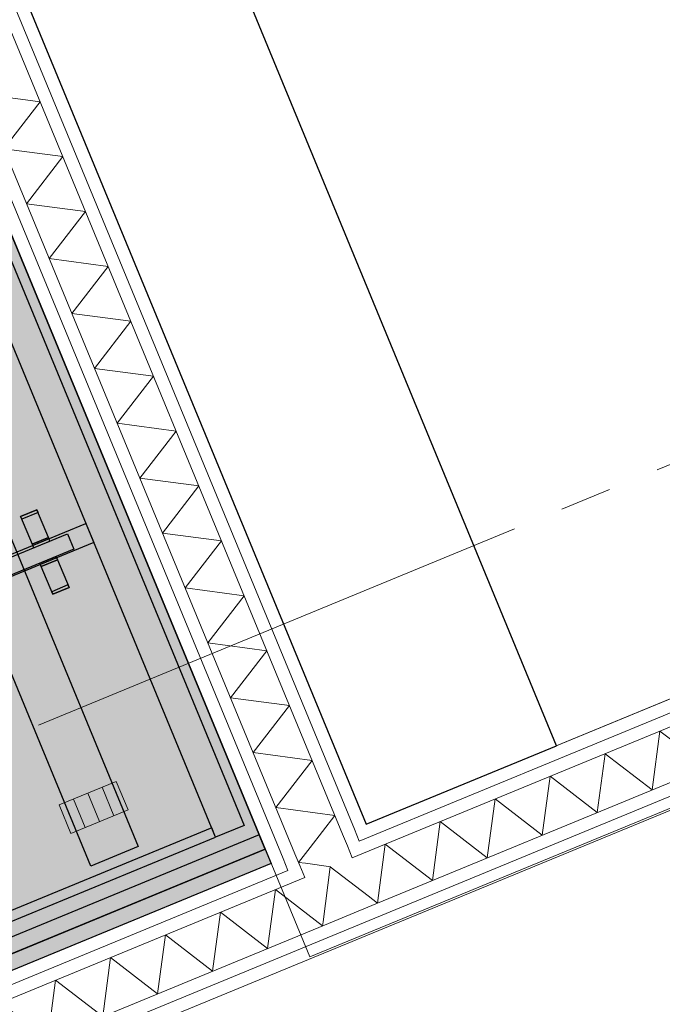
# Model space of a CAD drawing. Header units: millimetres. Extents: x -76965 to -69, y -21129 to 30747.
# Tile 27 of 65: x -25033 to -24409, y 11441 to 12399. Entities that reach past the tile are written whole.
import ezdxf
from ezdxf.enums import TextEntityAlignment as Align

# ---------------------------------------------------------------- set-up
doc = ezdxf.new("R2010")
doc.units = ezdxf.units.MM
doc.header["$MEASUREMENT"] = 0
doc.linetypes.add('B0204', pattern=[650, 500, -50, 50, -50])
doc.linetypes.add('B0702', pattern=[58.685, 39.06, -19.625001])
for name, color, linetype in [('007 Stramien', 7, 'Continuous'), ('022 Binnenwanden', 7, 'Continuous'), ('022 Binnenwanden Doorsnede-arcering', 7, 'Continuous'), ('022 Binnenwanden Laagscheidingslijnen', 7, 'Continuous'), ('079 Vaste inrichting', 7, 'Continuous'), ('079 Vaste inrichting 2D arcering', 7, 'Continuous'), ('079 Vaste inrichting Afdek-arcering', 7, 'Continuous'), ('102 Teksten ruimten _ Zones', 7, 'Continuous'), ('102 Teksten ruimten _ Zones Zone omranding', 7, 'Continuous'), ('102 Teksten ruimten _ Zones Zone tekst', 7, 'Continuous')]:
    doc.layers.add(name, color=color, linetype=linetype)
doc.styles.add('GENERATED_STYLE_1', font='txt')

# ---------------------------------------------------------------- blocks, each defined once
blk = doc.blocks.new('miva_1.7_11_1', base_point=(-23722.31, 12827.05))
at = {"layer": '102 Teksten ruimten _ Zones Zone omranding', "color": 2, "linetype": 'Continuous', "lineweight": 0}
for p, q in [((-25192.47, 12817.61), (-24696.73, 11616.28)), ((-24696.73, 11616.28), (-22478.2, 12531.78))]:
    blk.add_line(p, q, dxfattribs=at)
at = {"layer": '102 Teksten ruimten _ Zones Zone tekst', "color": 2, "lineweight": 0, "style": 'GENERATED_STYLE_1'}
for tag, height, p in [('ROOM_LSIZE', 150, (-23493.38, 13184.73)), ('ROOM_NAME', 250, (-23343.52, 12798.72)), ('ROOM_NUMBER', 150, (-23253.61, 12603.68))]:
    blk.add_attdef(tag, text='', height=height, rotation=202.42397, dxfattribs=at).set_placement(p, align=Align.TOP_LEFT)
blk = doc.blocks.new('*X75')
at = {"layer": '022 Binnenwanden Doorsnede-arcering', "color": 250, "linetype": 'Continuous', "lineweight": 0, "true_color": 0x3f3f3f}
for p, q in [((-25070.9, 12326.38), (-25013.67, 12318.77)), ((-25048.87, 12273.01), (-25013.67, 12318.77)), ((-25048.87, 12273.01), (-24991.64, 12265.4)), ((-25026.85, 12219.64), (-24991.64, 12265.4)), ((-25026.85, 12219.64), (-24969.62, 12212.03)), ((-25004.83, 12166.27), (-24969.62, 12212.03)), ((-25004.83, 12166.27), (-24947.59, 12158.66)), ((-24982.8, 12112.9), (-24947.59, 12158.66)), ((-24982.8, 12112.9), (-24925.57, 12105.29)), ((-24960.78, 12059.53), (-24925.57, 12105.29)), ((-24960.78, 12059.53), (-24903.55, 12051.92)), ((-24938.76, 12006.16), (-24903.55, 12051.92)), ((-24938.76, 12006.16), (-24881.52, 11998.55)), ((-24916.73, 11952.8), (-24881.52, 11998.55)), ((-24916.73, 11952.8), (-24859.5, 11945.18)), ((-24894.71, 11899.43), (-24859.5, 11945.18)), ((-24894.71, 11899.43), (-24837.48, 11891.81)), ((-24872.69, 11846.06), (-24837.48, 11891.81)), ((-24872.69, 11846.06), (-24815.45, 11838.44)), ((-24850.66, 11792.69), (-24815.45, 11838.44)), ((-24850.66, 11792.69), (-24793.43, 11785.07)), ((-24828.64, 11739.32), (-24793.43, 11785.07)), ((-24828.64, 11739.32), (-24771.41, 11731.71)), ((-24806.61, 11685.95), (-24771.41, 11731.71)), ((-24806.61, 11685.95), (-24749.38, 11678.34)), ((-24784.59, 11632.58), (-24749.38, 11678.34)), ((-24784.59, 11632.58), (-24727.36, 11624.97)), ((-24751.4, 11593.72), (-24727.36, 11624.97))]:
    blk.add_line(p, q, dxfattribs=at)
blk = doc.blocks.new('Wall_17_1', base_point=(-25509.38, 13585.57))
at = {"layer": '022 Binnenwanden', "color": 1, "linetype": 'Continuous', "lineweight": 0, "flags": 128}
for points in [[(-24696.73, 11616.28), (-25509.38, 13585.57)], [(-25601.82, 13547.43), (-24789.17, 11578.14)]]:
    blk.add_lwpolyline(points, dxfattribs=at)
at = {"layer": '022 Binnenwanden Laagscheidingslijnen', "color": 9, "linetype": 'Continuous', "lineweight": 0}
for p, q in [((-24719.84, 11606.75), (-25532.49, 13576.04)), ((-24708.29, 11611.52), (-25520.93, 13580.8)), ((-25578.71, 13556.96), (-24766.06, 11587.67)), ((-25590.26, 13552.19), (-24777.62, 11582.91))]:
    blk.add_line(p, q, dxfattribs=at)
at = {"layer": '022 Binnenwanden', "color": 1, "lineweight": 0}
blk.add_blockref('*X75', (0, 0), dxfattribs=at)
blk = doc.blocks.new('*X94')
at = {"layer": '022 Binnenwanden Doorsnede-arcering', "color": 250, "linetype": 'Continuous', "lineweight": 0, "true_color": 0x3f3f3f}
for q in [(-24751.4, 11593.72), (-24755.94, 11578.33)]:
    blk.add_line((-24762.57, 11579.21), q, dxfattribs=at)
blk = doc.blocks.new('*X95')
at = {"layer": '022 Binnenwanden Doorsnede-arcering', "color": 250, "linetype": 'Continuous', "lineweight": 0, "true_color": 0x3f3f3f}
blk.add_line((-24755.94, 11578.33), (-24731.16, 11575.03), dxfattribs=at)
blk = doc.blocks.new('*X96')
at = {"layer": '022 Binnenwanden Doorsnede-arcering', "color": 250, "linetype": 'Continuous', "lineweight": 0, "true_color": 0x3f3f3f}
for p, q in [((-24792.67, 11495.56), (-24785.06, 11552.79)), ((-24739.3, 11517.58), (-24785.06, 11552.79)), ((-24846.04, 11473.54), (-24838.43, 11530.77)), ((-24792.67, 11495.56), (-24838.43, 11530.77)), ((-24739.3, 11517.58), (-24738.77, 11521.54)), ((-24899.41, 11451.51), (-24891.8, 11508.74)), ((-24846.04, 11473.54), (-24891.8, 11508.74)), ((-24952.78, 11429.49), (-24945.16, 11486.72)), ((-24899.41, 11451.51), (-24945.16, 11486.72)), ((-25006.15, 11407.47), (-24998.53, 11464.7)), ((-24952.78, 11429.49), (-24998.53, 11464.7)), ((-25059.52, 11385.44), (-25051.9, 11442.67)), ((-25006.15, 11407.47), (-25051.9, 11442.67)), ((-25112.88, 11363.42), (-25105.27, 11420.65)), ((-25059.52, 11385.44), (-25105.27, 11420.65)), ((-25166.25, 11341.4), (-25158.64, 11398.63)), ((-25112.88, 11363.42), (-25158.64, 11398.63)), ((-25219.62, 11319.37), (-25212.01, 11376.6)), ((-25166.25, 11341.4), (-25212.01, 11376.6)), ((-25272.99, 11297.35), (-25265.38, 11354.58)), ((-25219.62, 11319.37), (-25265.38, 11354.58)), ((-25326.36, 11275.33), (-25318.75, 11332.56)), ((-25272.99, 11297.35), (-25318.75, 11332.56)), ((-25379.73, 11253.3), (-25372.12, 11310.53)), ((-25326.36, 11275.33), (-25372.12, 11310.53)), ((-25433.1, 11231.28), (-25425.49, 11288.51)), ((-25379.73, 11253.3), (-25425.49, 11288.51)), ((-25486.47, 11209.25), (-25478.86, 11266.49)), ((-25433.1, 11231.28), (-25478.86, 11266.49)), ((-25539.84, 11187.23), (-25532.23, 11244.46)), ((-25486.47, 11209.25), (-25532.23, 11244.46)), ((-25593.21, 11165.21), (-25585.6, 11222.44)), ((-25539.84, 11187.23), (-25585.6, 11222.44)), ((-25646.58, 11143.18), (-25638.97, 11200.42)), ((-25593.21, 11165.21), (-25638.97, 11200.42)), ((-25699.95, 11121.16), (-25692.34, 11178.39)), ((-25646.58, 11143.18), (-25692.34, 11178.39)), ((-25753.32, 11099.14), (-25745.71, 11156.37)), ((-25699.95, 11121.16), (-25745.71, 11156.37)), ((-25801.68, 11114.8), (-25799.08, 11134.35)), ((-25753.32, 11099.14), (-25799.08, 11134.35))]:
    blk.add_line(p, q, dxfattribs=at)
blk = doc.blocks.new('*X97')
at = {"layer": '022 Binnenwanden Doorsnede-arcering', "color": 250, "linetype": 'Continuous', "lineweight": 0, "true_color": 0x3f3f3f}
for p in [(-24738.77, 11521.54), (-24695.02, 11546.6)]:
    blk.add_line(p, (-24731.69, 11574.81), dxfattribs=at)
blk = doc.blocks.new('*X98')
at = {"layer": '022 Binnenwanden Doorsnede-arcering', "color": 250, "linetype": 'Continuous', "lineweight": 0, "true_color": 0x3f3f3f}
for p, q in [((-24098.86, 11781.86), (-24091.25, 11839.1)), ((-24045.5, 11803.89), (-24091.25, 11839.1)), ((-24045.5, 11803.89), (-24043.01, 11822.61)), ((-24152.23, 11759.84), (-24144.62, 11817.07)), ((-24098.86, 11781.86), (-24144.62, 11817.07)), ((-24205.6, 11737.82), (-24197.99, 11795.05)), ((-24152.23, 11759.84), (-24197.99, 11795.05)), ((-24258.97, 11715.79), (-24251.36, 11773.03)), ((-24205.6, 11737.82), (-24251.36, 11773.03)), ((-24312.34, 11693.77), (-24304.73, 11751)), ((-24258.97, 11715.79), (-24304.73, 11751)), ((-24365.71, 11671.75), (-24358.1, 11728.98)), ((-24312.34, 11693.77), (-24358.1, 11728.98)), ((-24419.08, 11649.72), (-24411.47, 11706.95)), ((-24365.71, 11671.75), (-24411.47, 11706.95)), ((-24472.45, 11627.7), (-24464.84, 11684.93)), ((-24419.08, 11649.72), (-24464.84, 11684.93)), ((-24525.82, 11605.68), (-24518.21, 11662.91)), ((-24472.45, 11627.7), (-24518.21, 11662.91)), ((-24579.19, 11583.65), (-24571.58, 11640.88)), ((-24525.82, 11605.68), (-24571.58, 11640.88)), ((-24632.56, 11561.63), (-24624.95, 11618.86)), ((-24579.19, 11583.65), (-24624.95, 11618.86)), ((-24685.93, 11539.61), (-24678.32, 11596.84)), ((-24632.56, 11561.63), (-24678.32, 11596.84)), ((-24685.93, 11539.61), (-24695.02, 11546.6))]:
    blk.add_line(p, q, dxfattribs=at)
blk = doc.blocks.new('Wall_20_1', base_point=(-22385.77, 12569.93))
at = {"layer": '022 Binnenwanden', "color": 1, "linetype": 'Continuous', "lineweight": 0, "flags": 128}
for points in [[(-24065.38, 11876.82), (-24696.73, 11616.28)], [(-25779.58, 11061.26), (-24027.23, 11784.38)], [(-24789.17, 11578.14), (-25817.73, 11153.69)]]:
    blk.add_lwpolyline(points, dxfattribs=at)
at = {"layer": '022 Binnenwanden Laagscheidingslijnen', "color": 9, "linetype": 'Continuous', "lineweight": 0}
for p, q in [((-24060.61, 11865.26), (-24703.52, 11599.96)), ((-24055.84, 11853.71), (-24710.31, 11583.64)), ((-24691.23, 11537.42), (-24036.77, 11807.49)), ((-25784.35, 11072.81), (-24032, 11795.93)), ((-24703.52, 11599.96), (-24708.29, 11611.52)), ((-24715.07, 11595.19), (-24719.84, 11606.75)), ((-24710.31, 11583.64), (-24715.07, 11595.19)), ((-24777.62, 11582.91), (-24772.85, 11571.35)), ((-24766.06, 11587.67), (-24761.29, 11576.12)), ((-24761.29, 11576.12), (-24756.52, 11564.56)), ((-24772.85, 11571.35), (-25812.96, 11142.14)), ((-24756.52, 11564.56), (-25808.19, 11130.58)), ((-24737.45, 11518.35), (-24691.23, 11537.42)), ((-25789.12, 11084.37), (-24737.45, 11518.35))]:
    blk.add_line(p, q, dxfattribs=at)
at = {"layer": '022 Binnenwanden', "color": 1, "lineweight": 0}
for name in ['*X98', '*X94', '*X95', '*X97', '*X96']:
    blk.add_blockref(name, (0, 0), dxfattribs=at)
blk = doc.blocks.new('Slab_175_1', base_point=(-24794.89, 11592))
at = {"layer": '079 Vaste inrichting Afdek-arcering', "linetype": 'Continuous', "lineweight": 0, "true_color": 0xffffff}
blk.add_hatch(color=7, dxfattribs=at).paths.add_polyline_path([(-24794.89, 11592), (-25823.38, 11167.39), (-25817.66, 11153.53), (-24789.17, 11578.14)])
at = {"layer": '079 Vaste inrichting', "linetype": 'Continuous', "flags": 128}
blk.add_lwpolyline([(-24794.89, 11592), (-24789.17, 11578.14), (-25817.66, 11153.53), (-25823.38, 11167.39)], close=True, dxfattribs=at)
blk = doc.blocks.new('Slab_176_1', base_point=(-25822.89, 11199.17))
at = {"layer": '079 Vaste inrichting Afdek-arcering', "linetype": 'Continuous', "lineweight": 0, "true_color": 0xffffff}
blk.add_hatch(color=7, dxfattribs=at).paths.add_polyline_path([(-25822.89, 11199.17), (-24843.11, 11603.67), (-24846.93, 11612.92), (-25826.71, 11208.42)])
at = {"layer": '079 Vaste inrichting', "linetype": 'Continuous', "flags": 128}
blk.add_lwpolyline([(-25822.89, 11199.17), (-24843.11, 11603.67), (-24846.93, 11612.92), (-25826.71, 11208.42)], close=True, dxfattribs=at)
blk = doc.blocks.new('Slab_177_1', base_point=(-24961.41, 11890.21))
at = {"layer": '079 Vaste inrichting Afdek-arcering', "linetype": 'Continuous', "lineweight": 0, "true_color": 0xffffff}
blk.add_hatch(color=7, dxfattribs=at).paths.add_polyline_path([(-24961.41, 11890.21), (-24969.04, 11908.7), (-25948.82, 11504.2), (-25941.19, 11485.71)])
at = {"layer": '079 Vaste inrichting', "linetype": 'Continuous', "flags": 128}
blk.add_lwpolyline([(-24961.41, 11890.21), (-25941.19, 11485.71), (-25948.82, 11504.2), (-24969.04, 11908.7)], close=True, dxfattribs=at)
blk = doc.blocks.new('Slab_186_1', base_point=(-25012.48, 11866.87))
at = {"layer": '079 Vaste inrichting Afdek-arcering', "linetype": 'Continuous', "lineweight": 0, "true_color": 0xffffff}
blk.add_hatch(color=7, dxfattribs=at).paths.add_polyline_path([(-25012.48, 11866.87), (-25001.35, 11839.91), (-24985.49, 11846.45), (-24996.62, 11873.42)])
at = {"layer": '079 Vaste inrichting', "linetype": 'Continuous', "flags": 128}
blk.add_lwpolyline([(-25012.48, 11866.87), (-24996.62, 11873.42), (-24985.49, 11846.45), (-25001.35, 11839.91)], close=True, dxfattribs=at)
blk = doc.blocks.new('Slab_188_1', base_point=(-25032.53, 11915.44))
at = {"layer": '079 Vaste inrichting Afdek-arcering', "linetype": 'Continuous', "lineweight": 0, "true_color": 0xffffff}
blk.add_hatch(color=7, dxfattribs=at).paths.add_polyline_path([(-25032.53, 11915.44), (-25031.49, 11912.92), (-25015.64, 11919.47), (-25016.67, 11921.98)])
at = {"layer": '079 Vaste inrichting', "linetype": 'Continuous', "flags": 128}
blk.add_lwpolyline([(-25032.53, 11915.44), (-25016.67, 11921.98), (-25015.64, 11919.47), (-25031.49, 11912.92)], close=True, dxfattribs=at)
blk = doc.blocks.new('Slab_189_1', base_point=(-25013.85, 11870.19))
at = {"layer": '079 Vaste inrichting Afdek-arcering', "linetype": 'Continuous', "lineweight": 0, "true_color": 0xffffff}
blk.add_hatch(color=7, dxfattribs=at).paths.add_polyline_path([(-25013.85, 11870.19), (-25012.48, 11866.87), (-24996.62, 11873.42), (-24997.99, 11876.74)])
at = {"layer": '079 Vaste inrichting', "linetype": 'Continuous', "flags": 128}
blk.add_lwpolyline([(-25013.85, 11870.19), (-24997.99, 11876.74), (-24996.62, 11873.42), (-25012.48, 11866.87)], close=True, dxfattribs=at)
blk = doc.blocks.new('Slab_196_1', base_point=(-24795, 11591.97))
at = {"layer": '079 Vaste inrichting Afdek-arcering', "linetype": 'Continuous', "lineweight": 0, "true_color": 0xffffff}
blk.add_hatch(color=7, dxfattribs=at).paths.add_polyline_path([(-24795, 11591.97), (-24800.79, 11606), (-25845.28, 11174.78), (-25839.56, 11160.92)])
at = {"layer": '079 Vaste inrichting', "linetype": 'Continuous', "flags": 128}
blk.add_lwpolyline([(-24795, 11591.97), (-24800.79, 11606), (-25845.28, 11174.78), (-25839.56, 11160.92)], close=True, dxfattribs=at)
blk = doc.blocks.new('Slab_197_1', base_point=(-25054.56, 12220.67))
at = {"layer": '079 Vaste inrichting Afdek-arcering', "linetype": 'Continuous', "lineweight": 0, "true_color": 0xffffff}
blk.add_hatch(color=7, dxfattribs=at).paths.add_polyline_path([(-25054.56, 12220.67), (-26080.56, 11797.09), (-25821.07, 11168.55), (-24795, 11591.97)])
at = {"layer": '079 Vaste inrichting', "linetype": 'Continuous', "flags": 128}
blk.add_lwpolyline([(-25054.56, 12220.67), (-24795, 11591.97), (-25821.07, 11168.55), (-26080.56, 11797.09)], close=True, dxfattribs=at)
blk = doc.blocks.new('Slab_199_1', base_point=(-25054.56, 12220.67))
at = {"layer": '079 Vaste inrichting Afdek-arcering', "linetype": 'Continuous', "lineweight": 0, "true_color": 0xffffff}
blk.add_hatch(color=7, dxfattribs=at).paths.add_polyline_path([(-25054.56, 12220.67), (-26080.56, 11797.09), (-25821.07, 11168.55), (-24795, 11591.97)])
at = {"layer": '079 Vaste inrichting', "linetype": 'Continuous', "flags": 128}
blk.add_lwpolyline([(-25054.56, 12220.67), (-26080.56, 11797.09), (-25821.07, 11168.55), (-24795, 11591.97)], close=True, dxfattribs=at)
blk = doc.blocks.new('Slab_229_1', base_point=(-25193.42, 12130.3))
at = {"layer": '079 Vaste inrichting Afdek-arcering', "linetype": 'Continuous', "lineweight": 0, "true_color": 0xffffff}
blk.add_hatch(color=7, dxfattribs=at).paths.add_polyline_path([(-25193.42, 12130.3), (-24964.46, 11575.7), (-24918.24, 11594.78), (-25147.21, 12149.38)])
at = {"layer": '079 Vaste inrichting', "linetype": 'Continuous', "flags": 128}
blk.add_lwpolyline([(-25193.42, 12130.3), (-25147.21, 12149.38), (-24918.24, 11594.78), (-24964.46, 11575.7)], close=True, dxfattribs=at)
blk = doc.blocks.new('Slab_241_1', base_point=(-25001.35, 11839.91))
at = {"layer": '079 Vaste inrichting Afdek-arcering', "linetype": 'Continuous', "lineweight": 0, "true_color": 0xffffff}
blk.add_hatch(color=7, dxfattribs=at).paths.add_polyline_path([(-25001.35, 11839.91), (-24985.49, 11846.45), (-24986.53, 11848.96), (-25002.38, 11842.42)])
at = {"layer": '079 Vaste inrichting', "linetype": 'Continuous', "flags": 128}
blk.add_lwpolyline([(-25001.35, 11839.91), (-24985.49, 11846.45), (-24986.53, 11848.96), (-25002.38, 11842.42)], close=True, dxfattribs=at)
blk = doc.blocks.new('Slab_242_1', base_point=(-25021.4, 11888.47))
at = {"layer": '079 Vaste inrichting Afdek-arcering', "linetype": 'Continuous', "lineweight": 0, "true_color": 0xffffff}
blk.add_hatch(color=7, dxfattribs=at).paths.add_polyline_path([(-25021.4, 11888.47), (-25005.54, 11895.02), (-25016.67, 11921.98), (-25032.53, 11915.44)])
at = {"layer": '079 Vaste inrichting', "linetype": 'Continuous', "flags": 128}
blk.add_lwpolyline([(-25021.4, 11888.47), (-25005.54, 11895.02), (-25016.67, 11921.98), (-25032.53, 11915.44)], close=True, dxfattribs=at)
blk = doc.blocks.new('Slab_243_1', base_point=(-25020.02, 11885.15))
at = {"layer": '079 Vaste inrichting Afdek-arcering', "linetype": 'Continuous', "lineweight": 0, "true_color": 0xffffff}
blk.add_hatch(color=7, dxfattribs=at).paths.add_polyline_path([(-25020.02, 11885.15), (-25004.17, 11891.69), (-25005.54, 11895.02), (-25021.4, 11888.47)])
at = {"layer": '079 Vaste inrichting', "linetype": 'Continuous', "flags": 128}
blk.add_lwpolyline([(-25020.02, 11885.15), (-25004.17, 11891.69), (-25005.54, 11895.02), (-25021.4, 11888.47)], close=True, dxfattribs=at)
blk = doc.blocks.new('Slab_244_1', base_point=(-24815.38, 11615.12))
at = {"layer": '079 Vaste inrichting Afdek-arcering', "linetype": 'Continuous', "lineweight": 0, "true_color": 0xffffff}
blk.add_hatch(color=7, dxfattribs=at).paths.add_polyline_path([(-24815.38, 11615.12), (-25059.61, 12206.69), (-25087.34, 12195.24), (-24843.11, 11603.67)])
at = {"layer": '079 Vaste inrichting', "linetype": 'Continuous', "flags": 128}
blk.add_lwpolyline([(-24815.38, 11615.12), (-24843.11, 11603.67), (-25087.34, 12195.24), (-25059.61, 12206.69)], close=True, dxfattribs=at)
blk = doc.blocks.new('Slab_260_1', base_point=(-25927.6, 11510.46))
at = {"layer": '079 Vaste inrichting Afdek-arcering', "linetype": 'Continuous', "lineweight": 0, "true_color": 0xffffff}
blk.add_hatch(color=7, dxfattribs=at).paths.add_polyline_path([(-25927.6, 11510.46), (-25921.43, 11495.5), (-24980.87, 11883.81), (-24987.04, 11898.77)])
at = {"layer": '079 Vaste inrichting', "linetype": 'Continuous', "flags": 128}
blk.add_lwpolyline([(-25927.6, 11510.46), (-24987.04, 11898.77), (-24980.87, 11883.81), (-25921.43, 11495.5)], close=True, dxfattribs=at)
blk = doc.blocks.new('Wall_38_1', base_point=(-25362.65, 13754.3))
at = {"layer": '022 Binnenwanden', "linetype": 'Continuous', "flags": 128}
for points in [[(-24511.85, 11692.57), (-25324.5, 13661.86)], [(-25509.38, 13585.57), (-24696.73, 11616.28)], [(-24696.73, 11616.28), (-24511.85, 11692.57)]]:
    blk.add_lwpolyline(points, dxfattribs=at)
blk = doc.blocks.new('Buis 17')
at = {"layer": '079 Vaste inrichting 2D arcering', "linetype": 'Continuous', "lineweight": 0, "true_color": 0x3f3f3f}
blk.add_hatch(color=250, dxfattribs=at).paths.add_polyline_path([(0, 30), (0, -30), (30, -30), (30, 30)])
at = {"layer": '079 Vaste inrichting', "color": 1, "linetype": 'Continuous', "lineweight": 0}
for p, q in [((0, 30), (0, -30)), ((30, 30), (0, 30)), ((30, -30), (30, 30)), ((0, -30), (30, -30))]:
    blk.add_line(p, q, dxfattribs=at)
at = {"layer": '079 Vaste inrichting', "color": 1, "linetype": 'B0702', "lineweight": 0}
for p, q in [((0, 15), (30, 15)), ((0, -15), (30, -15))]:
    blk.add_line(p, q, dxfattribs=at)
at = {"layer": '079 Vaste inrichting', "color": 9, "linetype": 'B0204', "lineweight": 0}
blk.add_line((0, 0), (30, 0), dxfattribs=at)
blk = doc.blocks.new('Standard grid marker_3')
at = {"layer": '007 Stramien', "color": 6, "linetype": 'B0204', "lineweight": 0}
blk.add_line((9000, 0), (64151.85, 0), dxfattribs=at)
at = {"layer": '007 Stramien', "color": 6, "lineweight": 0, "style": 'GENERATED_STYLE_1'}
for tag, p in [('AC_MarkerText_1_0', (-250, 10)), ('AC_MarkerText_1_1', (73401.85, 10))]:
    blk.add_attdef(tag, text='', height=175, dxfattribs=at).set_placement(p, align=Align.MIDDLE_CENTER)

msp = doc.modelspace()

# ---------------------------------------------------------------- linework, layer by layer
at = {"layer": '102 Teksten ruimten _ Zones Zone omranding', "color": 33, "linetype": 'Continuous', "lineweight": 0, "true_color": 0xb3a584, "flags": 128}
msp.add_lwpolyline([(-12109.1, 11215.24), (-14894.78, 17965.79), (-23198.41, 14539.21), (-22348.32, 12479.19), (-24751.73, 11487.4), (-25601.82, 13547.43), (-36818.96, 8918.56), (-36127.48, 7242.89), (-32039.85, 8929.7), (-29945.65, 3854.82), (-14792.18, 10108.04)], close=True, dxfattribs=at)
at = {"layer": '102 Teksten ruimten _ Zones Zone omranding', "color": 9, "linetype": 'Continuous', "lineweight": 0, "flags": 128}
msp.add_lwpolyline([(-25509.38, 13585.57), (-25192.47, 12817.61), (-24696.73, 11616.28), (-22478.2, 12531.78), (-23290.85, 14501.07)], close=True, dxfattribs=at)

# ---------------------------------------------------------------- block references
at = {"layer": '007 Stramien', "color": 1, "linetype": 'Continuous', "lineweight": 0, "zscale": 1000, "rotation": 202.423973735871}
msp.add_blockref('Standard grid marker_3', (-5418.09, 19799.67), dxfattribs=at)
at = {"layer": '022 Binnenwanden'}
msp.add_blockref('Wall_38_1', (-25362.65, 13754.3), dxfattribs=at)
at = {"layer": '022 Binnenwanden', "color": 1, "lineweight": 0}
for name, p in [('Wall_17_1', (-25509.38, 13585.57)), ('Wall_20_1', (-22385.77, 12569.93))]:
    msp.add_blockref(name, p, dxfattribs=at)
at = {"layer": '079 Vaste inrichting', "linetype": 'Continuous'}
for name, p in [('Slab_197_1', (-25054.56, 12220.67)), ('Slab_199_1', (-25054.56, 12220.67)), ('Slab_244_1', (-24815.38, 11615.12)), ('Slab_229_1', (-25193.42, 12130.3)), ('Slab_188_1', (-25032.53, 11915.44)), ('Slab_242_1', (-25021.4, 11888.47)), ('Slab_177_1', (-24961.41, 11890.21)), ('Slab_260_1', (-25927.6, 11510.46)), ('Slab_243_1', (-25020.02, 11885.15)), ('Slab_189_1', (-25013.85, 11870.19)), ('Slab_186_1', (-25012.48, 11866.87)), ('Slab_241_1', (-25001.35, 11839.91)), ('Slab_176_1', (-25822.89, 11199.17)), ('Slab_196_1', (-24795, 11591.97)), ('Slab_175_1', (-24794.89, 11592))]:
    msp.add_blockref(name, p, dxfattribs=at)
at = {"layer": '079 Vaste inrichting', "color": 2, "linetype": 'Continuous', "lineweight": 0, "zscale": 1000, "rotation": 112.4331218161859}
msp.add_blockref('Buis 17', (-24955.9, 11618.85), dxfattribs=at)
at = {"layer": '102 Teksten ruimten _ Zones', "color": 2, "linetype": 'Continuous', "lineweight": 0}
msp.add_blockref('miva_1.7_11_1', (-23722.31, 12827.05), dxfattribs=at)

doc.saveas('drawing.dxf')
